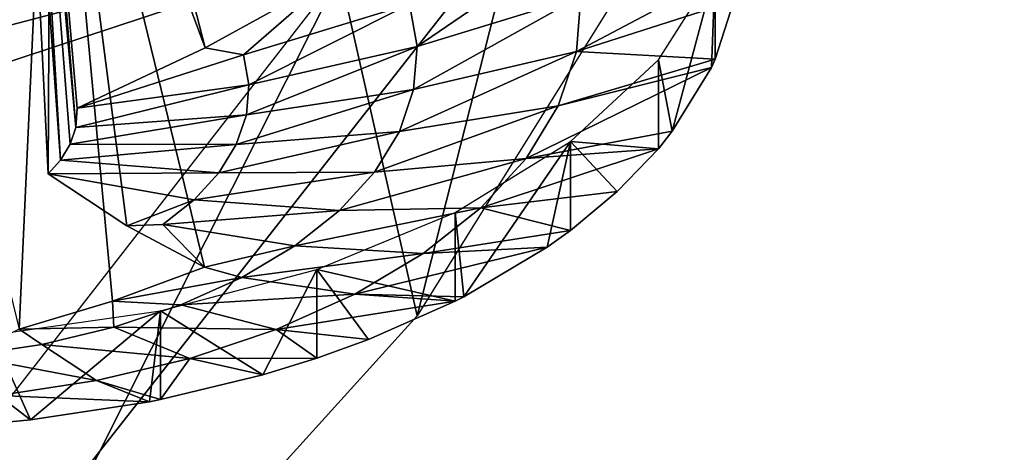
# Model space of a CAD drawing. Extents: x -46 to 46, y 1 to 197.
# Tile 41 of 168: x 41.06 to 45.72, y 50.01 to 52.05. Entities that reach past the tile are written whole.
import ezdxf

# ---------------------------------------------------------------- set-up
doc = ezdxf.new("R2010")
doc.units = 0
doc.header["$LTSCALE"] = 25.4
doc.layers.get('0').update_dxf_attribs({"color": 13, "linetype": 'CONTINUOUS'})

# ---------------------------------------------------------------- blocks, each defined once
blk = doc.blocks.new('BUSH-3401_STL')
at = {"color": 251}
mesh = blk.add_polyface(dxfattribs=at)
corners = [(-7.8563, 39.017, 137.5519), (8.3924, 39.017, 137.5519), (0.268, 38.6194, 136.9382), (-15.7195, 40.1967, 139.3733), (16.2556, 40.1967, 139.3733), (-23.0689, 42.1208, 142.3439), (23.605, 42.1208, 142.3439), (-3.5145, 43.1336, 143.9076), (-29.6682, 44.7273, 146.3681), (0.268, 43.0293, 143.7466), (-7.2581, 43.4454, 144.3889), (-10.9246, 43.9615, 145.1857), (-14.4762, 44.6765, 146.2897), (-17.8765, 45.5833, 147.6897), (-35.3053, 47.9326, 151.3168), (-21.0907, 46.6724, 149.3711), (-24.0856, 47.9327, 151.3169), (-39.799, 51.6336, 157.0307), (-26.8307, 49.3512, 153.507), (-29.2977, 50.9135, 155.9189), (-31.4613, 52.6034, 158.528), (-43.005, 55.7112, 163.3262), (-33.2993, 54.4036, 161.3074), (-34.7928, 56.2957, 164.2286), (-44.8202, 60.0346, 170.001), (-35.9266, 58.2603, 167.2616), (-36.689, 60.2771, 170.3754), (-45.1861, 64.4647, 176.8406), (-37.0722, 62.3255, 173.5379), (-37.0722, 64.3844, 176.7167), (-36.689, 66.4328, 179.8792), (-44.0912, 68.8591, 183.6251), (-35.9266, 68.4496, 182.9929), (-34.7928, 70.4141, 186.0259), (-41.5705, 73.0766, 190.1365), (-33.2993, 72.3062, 188.9471), (-31.4613, 74.1064, 191.7265), (-37.705, 76.9816, 196.1655), (-29.2977, 75.7964, 194.3356), (-26.8307, 77.3586, 196.7475), (-32.6191, 80.4487, 201.5183), (-24.0856, 78.7772, 198.9376), (-21.0907, 80.0374, 200.8834), (-17.8765, 81.1266, 202.5649), (-26.4762, 83.3663, 206.0229), (-14.4762, 82.0333, 203.9648), (-10.9246, 82.7484, 205.0688), (-7.2581, 83.2645, 205.8656), (-3.5145, 83.5763, 206.347), (-19.4737, 85.6408, 209.5344), (0.268, 83.6805, 206.508), (4.0505, 43.1336, 143.9076), (30.2043, 44.7273, 146.3681), (7.7942, 43.4454, 144.3889), (11.4607, 43.9615, 145.1857), (15.0123, 44.6765, 146.2897), (18.4126, 45.5833, 147.6897), (35.8414, 47.9326, 151.3168), (21.6267, 46.6724, 149.3711), (24.6217, 47.9327, 151.3169), (40.3351, 51.6336, 157.0307), (27.3668, 49.3512, 153.507), (29.8337, 50.9135, 155.9189), (31.9973, 52.6034, 158.528), (43.5411, 55.7112, 163.3262), (33.8354, 54.4036, 161.3074), (35.3289, 56.2957, 164.2286), (45.3563, 60.0346, 170.001), (36.4627, 58.2603, 167.2616), (37.2251, 60.2771, 170.3754), (45.7222, 64.4647, 176.8406), (37.6083, 62.3255, 173.5379), (37.6083, 64.3844, 176.7167), (37.2251, 66.4328, 179.8792), (44.6273, 68.8591, 183.6251), (36.4627, 68.4496, 182.9929), (35.3289, 70.4141, 186.0259), (42.1066, 73.0766, 190.1365), (33.8354, 72.3062, 188.9471), (31.9973, 74.1064, 191.7265), (38.2411, 76.9816, 196.1655), (29.8337, 75.7964, 194.3356), (27.3668, 77.3586, 196.7475), (33.1552, 80.4487, 201.5183), (24.6217, 78.7772, 198.9376), (21.6267, 80.0374, 200.8834), (18.4126, 81.1266, 202.5649), (27.0123, 83.3663, 206.0229), (15.0123, 82.0333, 203.9648), (11.4607, 82.7484, 205.0688), (7.7942, 83.2645, 205.8656), (4.0505, 83.5763, 206.347), (20.0098, 85.6408, 209.5344), (-11.8366, 87.199, 211.9401), (12.3727, 87.199, 211.9401), (-3.8105, 87.9908, 213.1626), (4.3466, 87.9908, 213.1626), (0.268, 88.0904, 213.3163)]
mesh.append_faces([[corners[k] for k in face] for face in [(0, 1, 2), (96, 95, 97)]], dxfattribs={"vtx0": -1, "color": 251})
mesh.append_faces([[corners[k] for k in face] for face in [(1, 3, 4), (4, 5, 6), (7, 8, 10), (10, 8, 11), (11, 8, 12), (12, 8, 13), (13, 14, 15), (15, 14, 16), (16, 17, 18), (18, 17, 19), (19, 17, 20), (20, 21, 22), (22, 21, 23), (23, 24, 25), (25, 24, 26), (26, 27, 28), (28, 27, 29), (29, 27, 30), (30, 31, 32), (32, 31, 33), (33, 34, 35), (35, 34, 36), (36, 37, 38), (38, 37, 39), (39, 40, 41), (41, 40, 42), (42, 40, 43), (43, 44, 45), (45, 44, 46), (46, 44, 47), (47, 44, 48), (48, 49, 50), (6, 51, 52), (51, 6, 9), (52, 56, 57), (57, 59, 60), (60, 63, 64), (64, 66, 67), (67, 69, 70), (70, 73, 74), (74, 76, 77), (77, 79, 80), (80, 82, 83), (83, 86, 87), (87, 91, 92), (92, 93, 94), (94, 95, 96)]], dxfattribs={"vtx0": -1, "vtx1": -1, "color": 251})
mesh.append_faces([[corners[k] for k in face] for face in [(6, 5, 7), (92, 50, 49)]], dxfattribs={"vtx0": -1, "vtx1": -1, "vtx2": -1, "color": 251})
mesh.append_faces([[corners[k] for k in face] for face in [(1, 0, 3), (4, 3, 5), (7, 5, 8), (6, 7, 9), (13, 8, 14), (16, 14, 17), (20, 17, 21), (23, 21, 24), (26, 24, 27), (30, 27, 31), (33, 31, 34), (36, 34, 37), (39, 37, 40), (43, 40, 44), (48, 44, 49), (52, 51, 53), (52, 53, 54), (52, 54, 55), (52, 55, 56), (57, 56, 58), (57, 58, 59), (60, 59, 61), (60, 61, 62), (60, 62, 63), (64, 63, 65), (64, 65, 66), (67, 66, 68), (67, 68, 69), (70, 69, 71), (70, 71, 72), (70, 72, 73), (74, 73, 75), (74, 75, 76), (77, 76, 78), (77, 78, 79), (80, 79, 81), (80, 81, 82), (83, 82, 84), (83, 84, 85), (83, 85, 86), (87, 86, 88), (87, 88, 89), (87, 89, 90), (87, 90, 91), (92, 91, 50), (92, 49, 93), (94, 93, 95)]], dxfattribs={"vtx0": -1, "vtx2": -1, "color": 251})
mesh = blk.add_polyface(dxfattribs=at)
corners = [(8.3924, 35.9954, 139.509), (-7.8563, 35.9954, 139.509), (0.268, 35.5979, 138.8953), (16.2556, 37.1752, 141.3304), (-15.7195, 37.1752, 141.3304), (23.605, 39.0992, 144.301), (-23.0689, 39.0992, 144.301), (30.2043, 41.7058, 148.3253), (0.268, 40.4906, 146.4492), (7.3888, 40.8719, 147.0378), (14.236, 42.0011, 148.7811), (35.8414, 44.9111, 153.2738), (20.5464, 43.8347, 151.6121), (26.0774, 46.3024, 155.422), (40.3351, 48.612, 158.9877), (30.6167, 49.3093, 160.0643), (43.5411, 52.6897, 165.2833), (33.9896, 52.7399, 165.3608), (45.3563, 57.013, 171.9581), (36.0667, 56.4622, 171.1077), (36.768, 60.3334, 177.0844), (45.7222, 61.4431, 178.7977), (36.0667, 64.2045, 183.061), (44.6273, 65.8375, 185.5822), (33.9896, 67.9269, 188.8079), (42.1066, 70.055, 192.0936), (30.6167, 71.3574, 194.1044), (38.2411, 73.9601, 198.1226), (26.0774, 74.3643, 198.7467), (33.1552, 77.4271, 203.4754), (20.5464, 76.832, 202.5566), (14.236, 78.6657, 205.3876), (27.0123, 80.3448, 207.98), (7.3888, 79.7948, 207.1309), (0.268, 80.1761, 207.7196), (-29.6682, 41.7058, 148.3253), (-6.8528, 40.8719, 147.0378), (-13.6999, 42.0011, 148.7811), (-35.3053, 44.9111, 153.2738), (-20.0103, 43.8347, 151.6121), (-25.5414, 46.3024, 155.422), (-39.799, 48.612, 158.9877), (-30.0806, 49.3093, 160.0643), (-43.005, 52.6897, 165.2833), (-33.4536, 52.7399, 165.3608), (-44.8202, 57.013, 171.9581), (-35.5306, 56.4622, 171.1077), (-36.232, 60.3334, 177.0844), (-45.1861, 61.4431, 178.7977), (-35.5306, 64.2045, 183.061), (-44.0912, 65.8375, 185.5822), (-33.4536, 67.9269, 188.8079), (-41.5705, 70.055, 192.0936), (-30.0806, 71.3574, 194.1044), (-37.705, 73.9601, 198.1226), (-25.5414, 74.3643, 198.7467), (-32.6191, 77.4271, 203.4754), (-20.0103, 76.832, 202.5566), (-13.6999, 78.6657, 205.3876), (-26.4762, 80.3448, 207.98), (-6.8528, 79.7948, 207.1309), (20.0098, 82.6193, 211.4915), (-19.4737, 82.6193, 211.4915), (12.3727, 84.1775, 213.8972), (-11.8366, 84.1775, 213.8972), (4.3466, 84.9693, 215.1197), (-3.8105, 84.9693, 215.1197), (0.268, 85.0688, 215.2734)]
mesh.append_faces([[corners[k] for k in face] for face in [(0, 1, 2), (66, 65, 67)]], dxfattribs={"vtx0": -1, "color": 251})
mesh.append_faces([[corners[k] for k in face] for face in [(1, 3, 4), (4, 5, 6), (8, 7, 9), (9, 7, 10), (10, 11, 12), (12, 11, 13), (13, 14, 15), (15, 16, 17), (17, 18, 19), (19, 18, 20), (20, 21, 22), (22, 23, 24), (24, 25, 26), (26, 27, 28), (28, 29, 30), (30, 29, 31), (31, 32, 33), (33, 32, 34), (35, 37, 38), (38, 40, 41), (41, 42, 43), (43, 44, 45), (45, 47, 48), (48, 49, 50), (50, 51, 52), (52, 53, 54), (54, 55, 56), (56, 58, 59), (59, 61, 62), (62, 63, 64), (64, 65, 66)]], dxfattribs={"vtx0": -1, "vtx1": -1, "color": 251})
mesh.append_faces([[corners[k] for k in face] for face in [(6, 7, 8), (59, 34, 32)]], dxfattribs={"vtx0": -1, "vtx1": -1, "vtx2": -1, "color": 251})
mesh.append_faces([[corners[k] for k in face] for face in [(1, 0, 3), (4, 3, 5), (6, 5, 7), (10, 7, 11), (13, 11, 14), (15, 14, 16), (17, 16, 18), (20, 18, 21), (22, 21, 23), (24, 23, 25), (26, 25, 27), (28, 27, 29), (31, 29, 32), (8, 35, 6), (35, 8, 36), (35, 36, 37), (38, 37, 39), (38, 39, 40), (41, 40, 42), (43, 42, 44), (45, 44, 46), (45, 46, 47), (48, 47, 49), (50, 49, 51), (52, 51, 53), (54, 53, 55), (56, 55, 57), (56, 57, 58), (59, 58, 60), (59, 60, 34), (59, 32, 61), (62, 61, 63), (64, 63, 65)]], dxfattribs={"vtx0": -1, "vtx2": -1, "color": 251})
mesh = blk.add_polyface(dxfattribs=at)
corners = [(40.3351, 51.6336, 157.0307), (43.5411, 52.6897, 165.2833), (40.3351, 48.612, 158.9877), (43.5411, 55.7112, 163.3262)]
mesh.append_faces([[corners[k] for k in face] for face in [(0, 1, 2), (1, 0, 3)]], dxfattribs={"vtx0": -1, "color": 251})
at = {"color": 8}
mesh = blk.add_polyface(dxfattribs=at)
corners = [(41.9367, 51.9207, 183.0339), (41.3508, 54.1926, 181.1338), (41.1165, 54.1238, 181.0276)]
mesh.append_faces([[corners[k] for k in face] for face in [(0, 1, 2)]], dxfattribs={"color": 8})
mesh = blk.add_polyface(dxfattribs=at)
corners = [(42.5346, 52.2494, 183.2583), (41.3508, 54.1926, 181.1338), (41.9367, 51.9207, 183.0339)]
mesh.append_faces([[corners[k] for k in face] for face in [(0, 1, 2)]], dxfattribs={"color": 8})
mesh = blk.add_polyface(dxfattribs=at)
corners = [(41.1165, 54.1238, 181.0276), (41.0957, 54.0521, 180.9169), (41.3248, 51.5439, 182.6349)]
mesh.append_faces([[corners[k] for k in face] for face in [(0, 1, 2)]], dxfattribs={"color": 8})
mesh = blk.add_polyface(dxfattribs=at)
corners = [(41.9367, 51.9207, 183.0339), (41.1165, 54.1238, 181.0276), (41.3305, 51.635, 182.7755)]
mesh.append_faces([[corners[k] for k in face] for face in [(0, 1, 2)]], dxfattribs={"color": 8})
mesh = blk.add_polyface(dxfattribs=at)
corners = [(41.1165, 54.1238, 181.0276), (41.3248, 51.5439, 182.6349), (41.3305, 51.635, 182.7755)]
mesh.append_faces([[corners[k] for k in face] for face in [(0, 1, 2)]], dxfattribs={"color": 8})
mesh = blk.add_polyface(dxfattribs=at)
corners = [(41.0957, 54.0521, 180.9169), (41.0614, 53.9923, 180.8247), (41.2509, 51.3881, 182.3944)]
mesh.append_faces([[corners[k] for k in face] for face in [(0, 1, 2)]], dxfattribs={"color": 8})
mesh = blk.add_polyface(dxfattribs=at)
corners = [(41.0957, 54.0521, 180.9169), (41.2509, 51.3881, 182.3944), (41.2979, 51.4646, 182.5125)]
mesh.append_faces([[corners[k] for k in face] for face in [(0, 1, 2)]], dxfattribs={"color": 8})
mesh = blk.add_polyface(dxfattribs=at)
corners = [(41.0957, 54.0521, 180.9169), (41.2979, 51.4646, 182.5125), (41.3248, 51.5439, 182.6349)]
mesh.append_faces([[corners[k] for k in face] for face in [(0, 1, 2)]], dxfattribs={"color": 8})
mesh = blk.add_polyface(dxfattribs=at)
corners = [(41.5659, 51.0781, 181.733), (41.2063, 53.864, 180.6266), (41.933, 50.8823, 181.1476), (41.1938, 51.3243, 182.2959), (41.0614, 53.9923, 180.8247)]
mesh.append_faces([[corners[k] for k in face] for face in [(0, 1, 2), (1, 3, 4)]], dxfattribs={"vtx0": -1, "color": 8})
mesh.append_faces([[corners[k] for k in face] for face in [(1, 0, 3)]], dxfattribs={"vtx0": -1, "vtx2": -1, "color": 8})
mesh = blk.add_polyface(dxfattribs=at)
corners = [(41.0614, 53.9923, 180.8247), (41.1938, 51.3243, 182.2959), (41.2509, 51.3881, 182.3944)]
mesh.append_faces([[corners[k] for k in face] for face in [(0, 1, 2)]], dxfattribs={"color": 8})
mesh = blk.add_polyface(dxfattribs=at)
corners = [(41.0552, 50.5893, 180.6953), (41.2063, 53.864, 180.6266), (40.3285, 53.5711, 180.1743), (41.4975, 50.7218, 180.9239), (41.933, 50.8823, 181.1476)]
mesh.append_faces([[corners[k] for k in face] for face in [(0, 1, 2), (1, 3, 4)]], dxfattribs={"vtx0": -1, "color": 8})
mesh.append_faces([[corners[k] for k in face] for face in [(1, 0, 3)]], dxfattribs={"vtx0": -1, "vtx2": -1, "color": 8})
mesh = blk.add_polyface(dxfattribs=at)
corners = [(43.6704, 52.4246, 182.8887), (42.9404, 51.9257, 182.616), (43.7169, 52.1641, 182.4866), (42.9043, 52.1275, 182.9276)]
mesh.append_faces([[corners[k] for k in face] for face in [(0, 1, 2), (1, 0, 3)]], dxfattribs={"vtx0": -1, "color": 8})
mesh = blk.add_polyface(dxfattribs=at)
corners = [(44.4649, 52.3093, 182.0892), (43.6963, 51.9027, 182.083), (44.4414, 52.1405, 181.8285)]
mesh.append_faces([[corners[k] for k in face] for face in [(0, 1, 2)]], dxfattribs={"color": 8})
mesh = blk.add_polyface(dxfattribs=at)
corners = [(43.7169, 52.1641, 182.4866), (43.6963, 51.9027, 182.083), (44.4649, 52.3093, 182.0892)]
mesh.append_faces([[corners[k] for k in face] for face in [(0, 1, 2)]], dxfattribs={"color": 8})
mesh = blk.add_polyface(dxfattribs=at)
corners = [(44.3528, 52.2856, 181.1328), (44.1496, 51.5251, 180.8784), (44.0837, 51.8626, 180.4797)]
mesh.append_faces([[corners[k] for k in face] for face in [(0, 1, 2)]], dxfattribs={"color": 8})
mesh = blk.add_polyface(dxfattribs=at)
corners = [(44.3528, 52.2856, 181.1328), (44.3351, 51.8272, 181.3449), (44.1496, 51.5251, 180.8784)]
mesh.append_faces([[corners[k] for k in face] for face in [(0, 1, 2)]], dxfattribs={"color": 8})
mesh = blk.add_polyface(dxfattribs=at)
corners = [(44.3528, 52.2856, 181.1328), (44.3528, 51.8659, 181.4046), (44.3351, 51.8272, 181.3449)]
mesh.append_faces([[corners[k] for k in face] for face in [(0, 1, 2)]], dxfattribs={"color": 8})
mesh = blk.add_polyface(dxfattribs=at)
corners = [(44.3528, 52.2856, 181.1328), (44.4414, 52.1405, 181.8285), (44.3528, 51.8659, 181.4046)]
mesh.append_faces([[corners[k] for k in face] for face in [(0, 1, 2)]], dxfattribs={"color": 8})
mesh = blk.add_polyface(dxfattribs=at)
corners = [(42.5346, 52.2494, 183.2583), (41.9367, 51.9207, 183.0339), (42.1178, 51.887, 182.9258)]
mesh.append_faces([[corners[k] for k in face] for face in [(0, 1, 2)]], dxfattribs={"color": 8})
mesh = blk.add_polyface(dxfattribs=at)
corners = [(42.5346, 52.2494, 183.2583), (42.1178, 51.887, 182.9258), (42.9043, 52.1275, 182.9276)]
mesh.append_faces([[corners[k] for k in face] for face in [(0, 1, 2)]], dxfattribs={"color": 8})
mesh = blk.add_polyface(dxfattribs=at)
corners = [(43.7169, 52.1641, 182.4866), (42.9244, 51.7232, 182.3033), (43.6963, 51.9027, 182.083), (42.9404, 51.9257, 182.616)]
mesh.append_faces([[corners[k] for k in face] for face in [(0, 1, 2), (1, 0, 3)]], dxfattribs={"vtx0": -1, "color": 8})
mesh = blk.add_polyface(dxfattribs=at)
corners = [(42.9043, 52.1275, 182.9276), (42.1431, 51.7454, 182.7072), (42.9404, 51.9257, 182.616), (42.1178, 51.887, 182.9258)]
mesh.append_faces([[corners[k] for k in face] for face in [(0, 1, 2), (1, 0, 3)]], dxfattribs={"vtx0": -1, "color": 8})
mesh = blk.add_polyface(dxfattribs=at)
corners = [(43.6963, 51.9027, 182.083), (44.3528, 51.8659, 181.4046), (44.4414, 52.1405, 181.8285)]
mesh.append_faces([[corners[k] for k in face] for face in [(0, 1, 2)]], dxfattribs={"color": 8})
mesh = blk.add_polyface(dxfattribs=at)
corners = [(41.9367, 51.9207, 183.0339), (41.3305, 51.635, 182.7755), (42.1178, 51.887, 182.9258)]
mesh.append_faces([[corners[k] for k in face] for face in [(0, 1, 2)]], dxfattribs={"color": 8})
mesh = blk.add_polyface(dxfattribs=at)
corners = [(42.9404, 51.9257, 182.616), (42.1319, 51.6033, 182.4877), (42.9244, 51.7232, 182.3033), (42.1431, 51.7454, 182.7072)]
mesh.append_faces([[corners[k] for k in face] for face in [(0, 1, 2), (1, 0, 3)]], dxfattribs={"vtx0": -1, "color": 8})
mesh = blk.add_polyface(dxfattribs=at)
corners = [(42.1178, 51.887, 182.9258), (41.3305, 51.635, 182.7755), (42.1431, 51.7454, 182.7072)]
mesh.append_faces([[corners[k] for k in face] for face in [(0, 1, 2)]], dxfattribs={"color": 8})
mesh = blk.add_polyface(dxfattribs=at)
corners = [(43.6963, 51.9027, 182.083), (42.8568, 51.5238, 181.9954), (43.6089, 51.6454, 181.6857), (42.9244, 51.7232, 182.3033)]
mesh.append_faces([[corners[k] for k in face] for face in [(0, 1, 2), (1, 0, 3)]], dxfattribs={"vtx0": -1, "color": 8})
mesh = blk.add_polyface(dxfattribs=at)
corners = [(43.6963, 51.9027, 182.083), (43.6089, 51.6454, 181.6857), (44.3528, 51.8659, 181.4046)]
mesh.append_faces([[corners[k] for k in face] for face in [(0, 1, 2)]], dxfattribs={"color": 8})
mesh = blk.add_polyface(dxfattribs=at)
corners = [(43.6089, 51.6454, 181.6857), (44.3351, 51.8272, 181.3449), (44.3528, 51.8659, 181.4046)]
mesh.append_faces([[corners[k] for k in face] for face in [(0, 1, 2)]], dxfattribs={"color": 8})
mesh = blk.add_polyface(dxfattribs=at)
corners = [(44.3351, 51.8272, 181.3449), (43.4566, 51.3972, 181.3025), (44.1496, 51.5251, 180.8784), (43.6089, 51.6454, 181.6857)]
mesh.append_faces([[corners[k] for k in face] for face in [(0, 1, 2), (1, 0, 3)]], dxfattribs={"vtx0": -1, "color": 8})
mesh = blk.add_polyface(dxfattribs=at)
corners = [(44.0837, 51.8626, 180.4797), (44.0837, 51.4429, 180.7515), (43.6679, 51.4762, 179.8832)]
mesh.append_faces([[corners[k] for k in face] for face in [(0, 1, 2)]], dxfattribs={"color": 8})
mesh = blk.add_polyface(dxfattribs=at)
corners = [(44.0837, 51.8626, 180.4797), (44.1496, 51.5251, 180.8784), (44.0837, 51.4429, 180.7515)]
mesh.append_faces([[corners[k] for k in face] for face in [(0, 1, 2)]], dxfattribs={"color": 8})
mesh = blk.add_polyface(dxfattribs=at)
corners = [(42.1431, 51.7454, 182.7072), (41.3248, 51.5439, 182.6349), (42.1319, 51.6033, 182.4877)]
mesh.append_faces([[corners[k] for k in face] for face in [(0, 1, 2)]], dxfattribs={"color": 8})
mesh = blk.add_polyface(dxfattribs=at)
corners = [(41.3305, 51.635, 182.7755), (41.3248, 51.5439, 182.6349), (42.1431, 51.7454, 182.7072)]
mesh.append_faces([[corners[k] for k in face] for face in [(0, 1, 2)]], dxfattribs={"color": 8})
mesh = blk.add_polyface(dxfattribs=at)
corners = [(42.9244, 51.7232, 182.3033), (42.0844, 51.4634, 182.2718), (42.8568, 51.5238, 181.9954), (42.1319, 51.6033, 182.4877)]
mesh.append_faces([[corners[k] for k in face] for face in [(0, 1, 2), (1, 0, 3)]], dxfattribs={"vtx0": -1, "color": 8})
mesh = blk.add_polyface(dxfattribs=at)
corners = [(43.6089, 51.6454, 181.6857), (42.7387, 51.3314, 181.6985), (43.4566, 51.3972, 181.3025), (42.8568, 51.5238, 181.9954)]
mesh.append_faces([[corners[k] for k in face] for face in [(0, 1, 2), (1, 0, 3)]], dxfattribs={"vtx0": -1, "color": 8})
mesh = blk.add_polyface(dxfattribs=at)
corners = [(42.1319, 51.6033, 182.4877), (41.2979, 51.4646, 182.5125), (42.0844, 51.4634, 182.2718), (41.3248, 51.5439, 182.6349)]
mesh.append_faces([[corners[k] for k in face] for face in [(0, 1, 2), (1, 0, 3)]], dxfattribs={"vtx0": -1, "color": 8})
mesh = blk.add_polyface(dxfattribs=at)
corners = [(42.8568, 51.5238, 181.9954), (42.0016, 51.3284, 182.0634), (42.7387, 51.3314, 181.6985), (42.0844, 51.4634, 182.2718)]
mesh.append_faces([[corners[k] for k in face] for face in [(0, 1, 2), (1, 0, 3)]], dxfattribs={"vtx0": -1, "color": 8})
mesh = blk.add_polyface(dxfattribs=at)
corners = [(43.4566, 51.3972, 181.3025), (44.0837, 51.4429, 180.7515), (44.1496, 51.5251, 180.8784)]
mesh.append_faces([[corners[k] for k in face] for face in [(0, 1, 2)]], dxfattribs={"color": 8})
mesh = blk.add_polyface(dxfattribs=at)
corners = [(42.0844, 51.4634, 182.2718), (41.2509, 51.3881, 182.3944), (42.0016, 51.3284, 182.0634), (41.2979, 51.4646, 182.5125)]
mesh.append_faces([[corners[k] for k in face] for face in [(0, 1, 2), (1, 0, 3)]], dxfattribs={"vtx0": -1, "color": 8})
mesh = blk.add_polyface(dxfattribs=at)
corners = [(43.6679, 51.4762, 179.8832), (43.1616, 50.7422, 179.6697), (43.1215, 51.1414, 179.3663)]
mesh.append_faces([[corners[k] for k in face] for face in [(0, 1, 2)]], dxfattribs={"color": 8})
mesh = blk.add_polyface(dxfattribs=at)
corners = [(43.6679, 51.4762, 179.8832), (43.5571, 50.9772, 180.0325), (43.1616, 50.7422, 179.6697)]
mesh.append_faces([[corners[k] for k in face] for face in [(0, 1, 2)]], dxfattribs={"color": 8})
mesh = blk.add_polyface(dxfattribs=at)
corners = [(43.6679, 51.4762, 179.8832), (43.6679, 51.0565, 180.155), (43.5571, 50.9772, 180.0325)]
mesh.append_faces([[corners[k] for k in face] for face in [(0, 1, 2)]], dxfattribs={"color": 8})
mesh = blk.add_polyface(dxfattribs=at)
corners = [(43.6679, 51.4762, 179.8832), (44.0837, 51.4429, 180.7515), (43.8886, 51.2399, 180.438)]
mesh.append_faces([[corners[k] for k in face] for face in [(0, 1, 2)]], dxfattribs={"color": 8})
mesh = blk.add_polyface(dxfattribs=at)
corners = [(43.6679, 51.4762, 179.8832), (43.8886, 51.2399, 180.438), (43.6679, 51.0565, 180.155)]
mesh.append_faces([[corners[k] for k in face] for face in [(0, 1, 2)]], dxfattribs={"color": 8})
mesh = blk.add_polyface(dxfattribs=at)
corners = [(43.4566, 51.3972, 181.3025), (42.5726, 51.1499, 181.4182), (43.2422, 51.1629, 180.9408), (42.7387, 51.3314, 181.6985)]
mesh.append_faces([[corners[k] for k in face] for face in [(0, 1, 2), (1, 0, 3)]], dxfattribs={"vtx0": -1, "color": 8})
mesh = blk.add_polyface(dxfattribs=at)
corners = [(43.2422, 51.1629, 180.9408), (43.8886, 51.2399, 180.438), (44.0837, 51.4429, 180.7515)]
mesh.append_faces([[corners[k] for k in face] for face in [(0, 1, 2)]], dxfattribs={"color": 8})
mesh = blk.add_polyface(dxfattribs=at)
corners = [(43.4566, 51.3972, 181.3025), (43.2422, 51.1629, 180.9408), (44.0837, 51.4429, 180.7515)]
mesh.append_faces([[corners[k] for k in face] for face in [(0, 1, 2)]], dxfattribs={"color": 8})
mesh = blk.add_polyface(dxfattribs=at)
corners = [(41.2509, 51.3881, 182.3944), (41.1938, 51.3243, 182.2959), (42.0016, 51.3284, 182.0634)]
mesh.append_faces([[corners[k] for k in face] for face in [(0, 1, 2)]], dxfattribs={"color": 8})
mesh = blk.add_polyface(dxfattribs=at)
corners = [(41.1938, 51.3243, 182.2959), (41.885, 51.201, 181.8668), (42.0016, 51.3284, 182.0634)]
mesh.append_faces([[corners[k] for k in face] for face in [(0, 1, 2)]], dxfattribs={"color": 8})
mesh = blk.add_polyface(dxfattribs=at)
corners = [(41.1938, 51.3243, 182.2959), (41.5659, 51.0781, 181.733), (41.885, 51.201, 181.8668)]
mesh.append_faces([[corners[k] for k in face] for face in [(0, 1, 2)]], dxfattribs={"color": 8})
mesh = blk.add_polyface(dxfattribs=at)
corners = [(42.7387, 51.3314, 181.6985), (41.885, 51.201, 181.8668), (42.5726, 51.1499, 181.4182), (42.0016, 51.3284, 182.0634)]
mesh.append_faces([[corners[k] for k in face] for face in [(0, 1, 2), (1, 0, 3)]], dxfattribs={"vtx0": -1, "color": 8})
mesh = blk.add_polyface(dxfattribs=at)
corners = [(43.2422, 51.1629, 180.9408), (43.6679, 51.0565, 180.155), (43.8886, 51.2399, 180.438)]
mesh.append_faces([[corners[k] for k in face] for face in [(0, 1, 2)]], dxfattribs={"color": 8})
mesh = blk.add_polyface(dxfattribs=at)
corners = [(41.885, 51.201, 181.8668), (41.5659, 51.0781, 181.733), (41.7369, 51.0837, 181.6857)]
mesh.append_faces([[corners[k] for k in face] for face in [(0, 1, 2)]], dxfattribs={"color": 8})
mesh = blk.add_polyface(dxfattribs=at)
corners = [(42.5726, 51.1499, 181.4182), (41.7369, 51.0837, 181.6857), (42.3616, 50.9827, 181.1601), (41.885, 51.201, 181.8668)]
mesh.append_faces([[corners[k] for k in face] for face in [(0, 1, 2), (1, 0, 3)]], dxfattribs={"vtx0": -1, "color": 8})
mesh = blk.add_polyface(dxfattribs=at)
corners = [(43.2422, 51.1629, 180.9408), (42.3616, 50.9827, 181.1601), (42.9699, 50.9471, 180.6076), (42.5726, 51.1499, 181.4182)]
mesh.append_faces([[corners[k] for k in face] for face in [(0, 1, 2), (1, 0, 3)]], dxfattribs={"vtx0": -1, "color": 8})
mesh = blk.add_polyface(dxfattribs=at)
corners = [(43.1215, 50.7217, 179.6381), (42.4654, 50.8709, 178.9487), (43.1215, 51.1414, 179.3663)]
mesh.append_faces([[corners[k] for k in face] for face in [(0, 1, 2)]], dxfattribs={"color": 8})
mesh = blk.add_polyface(dxfattribs=at)
corners = [(43.2422, 51.1629, 180.9408), (42.9699, 50.9471, 180.6076), (43.6679, 51.0565, 180.155)]
mesh.append_faces([[corners[k] for k in face] for face in [(0, 1, 2)]], dxfattribs={"color": 8})
mesh = blk.add_polyface(dxfattribs=at)
corners = [(43.1215, 51.1414, 179.3663), (43.1616, 50.7422, 179.6697), (43.1215, 50.7217, 179.6381)]
mesh.append_faces([[corners[k] for k in face] for face in [(0, 1, 2)]], dxfattribs={"color": 8})
mesh = blk.add_polyface(dxfattribs=at)
corners = [(41.5659, 51.0781, 181.733), (41.933, 50.8823, 181.1476), (41.7369, 51.0837, 181.6857)]
mesh.append_faces([[corners[k] for k in face] for face in [(0, 1, 2)]], dxfattribs={"color": 8})
mesh = blk.add_polyface(dxfattribs=at)
corners = [(41.7369, 51.0837, 181.6857), (41.933, 50.8823, 181.1476), (42.3616, 50.9827, 181.1601)]
mesh.append_faces([[corners[k] for k in face] for face in [(0, 1, 2)]], dxfattribs={"color": 8})
mesh = blk.add_polyface(dxfattribs=at)
corners = [(42.9699, 50.9471, 180.6076), (43.5571, 50.9772, 180.0325), (43.6679, 51.0565, 180.155)]
mesh.append_faces([[corners[k] for k in face] for face in [(0, 1, 2)]], dxfattribs={"color": 8})
mesh = blk.add_polyface(dxfattribs=at)
corners = [(42.3616, 50.9827, 181.1601), (41.933, 50.8823, 181.1476), (42.1098, 50.8331, 180.9292)]
mesh.append_faces([[corners[k] for k in face] for face in [(0, 1, 2)]], dxfattribs={"color": 8})
mesh = blk.add_polyface(dxfattribs=at)
corners = [(42.9699, 50.9471, 180.6076), (42.1098, 50.8331, 180.9292), (42.645, 50.7541, 180.3096), (42.3616, 50.9827, 181.1601)]
mesh.append_faces([[corners[k] for k in face] for face in [(0, 1, 2), (1, 0, 3)]], dxfattribs={"vtx0": -1, "color": 8})
mesh = blk.add_polyface(dxfattribs=at)
corners = [(43.5571, 50.9772, 180.0325), (42.645, 50.7541, 180.3096), (43.1616, 50.7422, 179.6697), (42.9699, 50.9471, 180.6076)]
mesh.append_faces([[corners[k] for k in face] for face in [(0, 1, 2), (1, 0, 3)]], dxfattribs={"vtx0": -1, "color": 8})
mesh = blk.add_polyface(dxfattribs=at)
corners = [(41.933, 50.8823, 181.1476), (41.4975, 50.7218, 180.9239), (42.1098, 50.8331, 180.9292)]
mesh.append_faces([[corners[k] for k in face] for face in [(0, 1, 2)]], dxfattribs={"color": 8})
mesh = blk.add_polyface(dxfattribs=at)
corners = [(42.4654, 50.8709, 178.9487), (42.2104, 50.3727, 179.0992), (41.7249, 50.6753, 178.6467)]
mesh.append_faces([[corners[k] for k in face] for face in [(0, 1, 2)]], dxfattribs={"color": 8})
mesh = blk.add_polyface(dxfattribs=at)
corners = [(42.4654, 50.4513, 179.2206), (42.2104, 50.3727, 179.0992), (42.4654, 50.8709, 178.9487)]
mesh.append_faces([[corners[k] for k in face] for face in [(0, 1, 2)]], dxfattribs={"color": 8})
mesh = blk.add_polyface(dxfattribs=at)
corners = [(43.1215, 50.7217, 179.6381), (42.7098, 50.5394, 179.3565), (42.4654, 50.8709, 178.9487)]
mesh.append_faces([[corners[k] for k in face] for face in [(0, 1, 2)]], dxfattribs={"color": 8})
mesh = blk.add_polyface(dxfattribs=at)
corners = [(42.7098, 50.5394, 179.3565), (42.4654, 50.4513, 179.2206), (42.4654, 50.8709, 178.9487)]
mesh.append_faces([[corners[k] for k in face] for face in [(0, 1, 2)]], dxfattribs={"color": 8})
mesh = blk.add_polyface(dxfattribs=at)
corners = [(42.1098, 50.8331, 180.9292), (41.4975, 50.7218, 180.9239), (41.8222, 50.704, 180.7298)]
mesh.append_faces([[corners[k] for k in face] for face in [(0, 1, 2)]], dxfattribs={"color": 8})
mesh = blk.add_polyface(dxfattribs=at)
corners = [(42.645, 50.7541, 180.3096), (41.8222, 50.704, 180.7298), (42.2738, 50.5875, 180.0523), (42.1098, 50.8331, 180.9292)]
mesh.append_faces([[corners[k] for k in face] for face in [(0, 1, 2), (1, 0, 3)]], dxfattribs={"vtx0": -1, "color": 8})
mesh = blk.add_polyface(dxfattribs=at)
corners = [(42.645, 50.7541, 180.3096), (42.2738, 50.5875, 180.0523), (43.1215, 50.7217, 179.6381)]
mesh.append_faces([[corners[k] for k in face] for face in [(0, 1, 2)]], dxfattribs={"color": 8})
mesh = blk.add_polyface(dxfattribs=at)
corners = [(42.645, 50.7541, 180.3096), (43.1215, 50.7217, 179.6381), (43.1616, 50.7422, 179.6697)]
mesh.append_faces([[corners[k] for k in face] for face in [(0, 1, 2)]], dxfattribs={"color": 8})
mesh = blk.add_polyface(dxfattribs=at)
corners = [(41.4975, 50.7218, 180.9239), (41.0552, 50.5893, 180.6953), (41.5044, 50.598, 180.5661)]
mesh.append_faces([[corners[k] for k in face] for face in [(0, 1, 2)]], dxfattribs={"color": 8})
mesh = blk.add_polyface(dxfattribs=at)
corners = [(41.4975, 50.7218, 180.9239), (41.5044, 50.598, 180.5661), (41.8222, 50.704, 180.7298)]
mesh.append_faces([[corners[k] for k in face] for face in [(0, 1, 2)]], dxfattribs={"color": 8})
mesh = blk.add_polyface(dxfattribs=at)
corners = [(42.2738, 50.5875, 180.0523), (41.5044, 50.598, 180.5661), (41.8636, 50.4506, 179.841), (41.8222, 50.704, 180.7298)]
mesh.append_faces([[corners[k] for k in face] for face in [(0, 1, 2), (1, 0, 3)]], dxfattribs={"vtx0": -1, "color": 8})
mesh = blk.add_polyface(dxfattribs=at)
corners = [(42.2738, 50.5875, 180.0523), (42.7098, 50.5394, 179.3565), (43.1215, 50.7217, 179.6381)]
mesh.append_faces([[corners[k] for k in face] for face in [(0, 1, 2)]], dxfattribs={"color": 8})
mesh = blk.add_polyface(dxfattribs=at)
corners = [(41.7249, 50.6753, 178.6467), (41.1087, 50.1601, 178.7709), (40.9284, 50.5619, 178.4716)]
mesh.append_faces([[corners[k] for k in face] for face in [(0, 1, 2)]], dxfattribs={"color": 8})
mesh = blk.add_polyface(dxfattribs=at)
corners = [(41.7249, 50.6753, 178.6467), (41.6732, 50.2454, 178.9028), (41.1087, 50.1601, 178.7709)]
mesh.append_faces([[corners[k] for k in face] for face in [(0, 1, 2)]], dxfattribs={"color": 8})
mesh = blk.add_polyface(dxfattribs=at)
corners = [(41.7249, 50.2556, 178.9185), (41.6732, 50.2454, 178.9028), (41.7249, 50.6753, 178.6467)]
mesh.append_faces([[corners[k] for k in face] for face in [(0, 1, 2)]], dxfattribs={"color": 8})
mesh = blk.add_polyface(dxfattribs=at)
corners = [(42.2104, 50.3727, 179.0992), (41.7249, 50.2556, 178.9185), (41.7249, 50.6753, 178.6467)]
mesh.append_faces([[corners[k] for k in face] for face in [(0, 1, 2)]], dxfattribs={"color": 8})
mesh = blk.add_polyface(dxfattribs=at)
corners = [(41.0552, 50.5893, 180.6953), (40.8031, 50.4626, 180.3571), (41.1625, 50.517, 180.441)]
mesh.append_faces([[corners[k] for k in face] for face in [(0, 1, 2)]], dxfattribs={"color": 8})
mesh = blk.add_polyface(dxfattribs=at)
corners = [(41.1087, 50.1601, 178.7709), (40.9284, 50.1423, 178.7434), (40.9284, 50.5619, 178.4716)]
mesh.append_faces([[corners[k] for k in face] for face in [(0, 1, 2)]], dxfattribs={"color": 8})
mesh = blk.add_polyface(dxfattribs=at)
corners = [(41.0552, 50.5893, 180.6953), (41.1625, 50.517, 180.441), (41.5044, 50.598, 180.5661)]
mesh.append_faces([[corners[k] for k in face] for face in [(0, 1, 2)]], dxfattribs={"color": 8})
mesh = blk.add_polyface(dxfattribs=at)
corners = [(41.8636, 50.4506, 179.841), (41.1625, 50.517, 180.441), (41.4223, 50.346, 179.6796), (41.5044, 50.598, 180.5661)]
mesh.append_faces([[corners[k] for k in face] for face in [(0, 1, 2), (1, 0, 3)]], dxfattribs={"vtx0": -1, "color": 8})
mesh = blk.add_polyface(dxfattribs=at)
corners = [(42.2738, 50.5875, 180.0523), (41.8636, 50.4506, 179.841), (42.4654, 50.4513, 179.2206)]
mesh.append_faces([[corners[k] for k in face] for face in [(0, 1, 2)]], dxfattribs={"color": 8})
mesh = blk.add_polyface(dxfattribs=at)
corners = [(42.2738, 50.5875, 180.0523), (42.4654, 50.4513, 179.2206), (42.7098, 50.5394, 179.3565)]
mesh.append_faces([[corners[k] for k in face] for face in [(0, 1, 2)]], dxfattribs={"color": 8})
mesh = blk.add_polyface(dxfattribs=at)
corners = [(41.4223, 50.346, 179.6796), (40.8031, 50.4626, 180.3571), (40.9586, 50.2759, 179.5713), (41.1625, 50.517, 180.441)]
mesh.append_faces([[corners[k] for k in face] for face in [(0, 1, 2), (1, 0, 3)]], dxfattribs={"vtx0": -1, "color": 8})
mesh = blk.add_polyface(dxfattribs=at)
corners = [(41.8636, 50.4506, 179.841), (41.4223, 50.346, 179.6796), (41.7249, 50.2556, 178.9185)]
mesh.append_faces([[corners[k] for k in face] for face in [(0, 1, 2)]], dxfattribs={"color": 8})
mesh = blk.add_polyface(dxfattribs=at)
corners = [(41.8636, 50.4506, 179.841), (41.7249, 50.2556, 178.9185), (42.2104, 50.3727, 179.0992)]
mesh.append_faces([[corners[k] for k in face] for face in [(0, 1, 2)]], dxfattribs={"color": 8})
mesh = blk.add_polyface(dxfattribs=at)
corners = [(41.8636, 50.4506, 179.841), (42.2104, 50.3727, 179.0992), (42.4654, 50.4513, 179.2206)]
mesh.append_faces([[corners[k] for k in face] for face in [(0, 1, 2)]], dxfattribs={"color": 8})
mesh = blk.add_polyface(dxfattribs=at)
corners = [(41.6732, 50.2454, 178.9028), (40.9586, 50.2759, 179.5713), (41.1087, 50.1601, 178.7709), (41.4223, 50.346, 179.6796)]
mesh.append_faces([[corners[k] for k in face] for face in [(0, 1, 2), (1, 0, 3)]], dxfattribs={"vtx0": -1, "color": 8})
mesh = blk.add_polyface(dxfattribs=at)
corners = [(41.4223, 50.346, 179.6796), (41.6732, 50.2454, 178.9028), (41.7249, 50.2556, 178.9185)]
mesh.append_faces([[corners[k] for k in face] for face in [(0, 1, 2)]], dxfattribs={"color": 8})
mesh = blk.add_polyface(dxfattribs=at)
corners = [(40.9586, 50.2759, 179.5713), (40.9284, 50.1423, 178.7434), (41.1087, 50.1601, 178.7709)]
mesh.append_faces([[corners[k] for k in face] for face in [(0, 1, 2)]], dxfattribs={"color": 8})
blk = doc.blocks.new('PMBUSH_POKRYWKA2_STL')
at = {"color": 0}
mesh = blk.add_polyface(dxfattribs=at)
corners = [(57.9057, 0, 1.5674), (46, 0, 1.4), (52.0042, 0, 0.3935), (51.9446, 0, 1.7979), (63.6034, 0, 3.5015), (57.7831, 0, 2.9847), (63.4114, 0, 4.939), (69, 0, 6.1628), (68.7289, 0, 7.6261), (74.003, 0, 9.5057), (73.6408, 0, 10.9979), (78.5269, 0, 13.4731), (78.0595, 0, 14.9944), (82.4943, 0, 17.997), (81.9061, 0, 19.5442), (85.8372, 0, 23), (85.112, 0, 24.5661), (88.4985, 0, 28.3966), (87.6199, 0, 29.9704), (90.4326, 0, 34.0943), (89.385, 0, 35.6608), (91.6065, 0, 39.9958), (90.376, 0, 41.5357), (92, 0, 46), (90.5751, 0, 47.4903), (91.6065, 0, 52.0042), (89.9787, 0, 53.4183), (90.4326, 0, 57.9057), (88.5976, 0, 59.2139), (88.4985, 0, 63.6034), (86.4563, 0, 64.7737), (85.8372, 0, 69), (83.593, 0, 69.9985), (82.4943, 0, 74.003), (80.0589, 0, 74.795), (78.5269, 0, 78.5269), (75.917, 0, 79.0777), (74.003, 0, 82.4943), (71.2412, 0, 82.7701), (69, 0, 85.8372), (66.1151, 0, 85.8063), (60.6299, 0, 88.1322), (63.6034, 0, 88.4985), (54.8837, 0, 89.7063), (57.9057, 0, 90.4326), (48.979, 0, 90.5004), (52.0042, 0, 91.6065), (46, 0, 90.6), (39.9958, 0, 0.3935), (46, 0), (34.0943, 0, 1.5674), (40.0554, 0, 1.7979), (28.3966, 0, 3.5015), (34.2169, 0, 2.9847), (28.5886, 0, 4.939), (23, 0, 6.1628), (23.2711, 0, 7.6261), (17.997, 0, 9.5057), (18.3592, 0, 10.9979), (13.4731, 0, 13.4731), (13.9405, 0, 14.9944), (9.5057, 0, 17.997), (10.0939, 0, 19.5442), (6.1628, 0, 23), (6.888, 0, 24.5661), (3.5015, 0, 28.3966), (4.3801, 0, 29.9704), (1.5674, 0, 34.0943), (2.615, 0, 35.6608), (0.3935, 0, 39.9958), (1.624, 0, 41.5357), (0, 0, 46), (1.4249, 0, 47.4903), (0.3935, 0, 52.0042), (2.0213, 0, 53.4183), (1.5674, 0, 57.9057), (3.4024, 0, 59.2139), (3.5015, 0, 63.6034), (5.5437, 0, 64.7737), (6.1628, 0, 69), (8.407, 0, 69.9985), (9.5057, 0, 74.003), (11.9411, 0, 74.795), (13.4731, 0, 78.5269), (16.083, 0, 79.0777), (17.997, 0, 82.4943), (20.7588, 0, 82.7701), (23, 0, 85.8372), (25.8849, 0, 85.8063), (31.3701, 0, 88.1322), (28.3966, 0, 88.4985), (37.1163, 0, 89.7063), (34.0943, 0, 90.4326), (43.021, 0, 90.5004), (39.9958, 0, 91.6065), (46, 0, 92)]
mesh.append_faces([[corners[k] for k in face] for face in [(2, 48, 49), (94, 46, 95)]], dxfattribs={"vtx0": -1, "color": 0})
mesh.append_faces([[corners[k] for k in face] for face in [(0, 1, 2), (1, 0, 3), (3, 4, 5), (5, 4, 6), (6, 7, 8), (8, 9, 10), (10, 11, 12), (12, 13, 14), (14, 15, 16), (16, 17, 18), (18, 19, 20), (20, 21, 22), (22, 23, 24), (24, 25, 26), (26, 27, 28), (28, 29, 30), (30, 31, 32), (32, 33, 34), (34, 35, 36), (36, 37, 38), (38, 39, 40), (40, 39, 41), (41, 42, 43), (43, 44, 45), (45, 46, 47), (48, 2, 50), (50, 51, 52), (52, 54, 55), (55, 56, 57), (57, 58, 59), (59, 60, 61), (61, 62, 63), (63, 64, 65), (65, 66, 67), (67, 68, 69), (69, 70, 71), (71, 72, 73), (73, 74, 75), (75, 76, 77), (77, 78, 79), (79, 80, 81), (81, 82, 83), (83, 84, 85), (85, 86, 87), (87, 89, 90), (90, 91, 92), (92, 93, 94)]], dxfattribs={"vtx0": -1, "vtx1": -1, "color": 0})
mesh.append_faces([[corners[k] for k in face] for face in [(50, 2, 1), (94, 47, 46)]], dxfattribs={"vtx0": -1, "vtx1": -1, "vtx2": -1, "color": 0})
mesh.append_faces([[corners[k] for k in face] for face in [(3, 0, 4), (6, 4, 7), (8, 7, 9), (10, 9, 11), (12, 11, 13), (14, 13, 15), (16, 15, 17), (18, 17, 19), (20, 19, 21), (22, 21, 23), (24, 23, 25), (26, 25, 27), (28, 27, 29), (30, 29, 31), (32, 31, 33), (34, 33, 35), (36, 35, 37), (38, 37, 39), (41, 39, 42), (43, 42, 44), (45, 44, 46), (50, 1, 51), (52, 51, 53), (52, 53, 54), (55, 54, 56), (57, 56, 58), (59, 58, 60), (61, 60, 62), (63, 62, 64), (65, 64, 66), (67, 66, 68), (69, 68, 70), (71, 70, 72), (73, 72, 74), (75, 74, 76), (77, 76, 78), (79, 78, 80), (81, 80, 82), (83, 82, 84), (85, 84, 86), (87, 86, 88), (87, 88, 89), (90, 89, 91), (92, 91, 93), (94, 93, 47)]], dxfattribs={"vtx0": -1, "vtx2": -1, "color": 0})
blk = doc.blocks.new('GRUPUJ_1')
at = {"color": 0}
blk.add_blockref('BUSH-3401_STL', (45.5568, -27.6526, -0.8958), dxfattribs=at)
at = {"color": 251, "extrusion": (1, 4.33019e-16, -1.48443e-16), "rotation": 57.04152162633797}
blk.add_blockref('PMBUSH_POKRYWKA2_STL', (7.5516, 137.8231), dxfattribs=at)

msp = doc.modelspace()

# ---------------------------------------------------------------- block references
at = {"color": 0}
msp.add_blockref('GRUPUJ_1', (-45.5568, 27.6526, -67.9042), dxfattribs=at)

doc.saveas('drawing.dxf')
